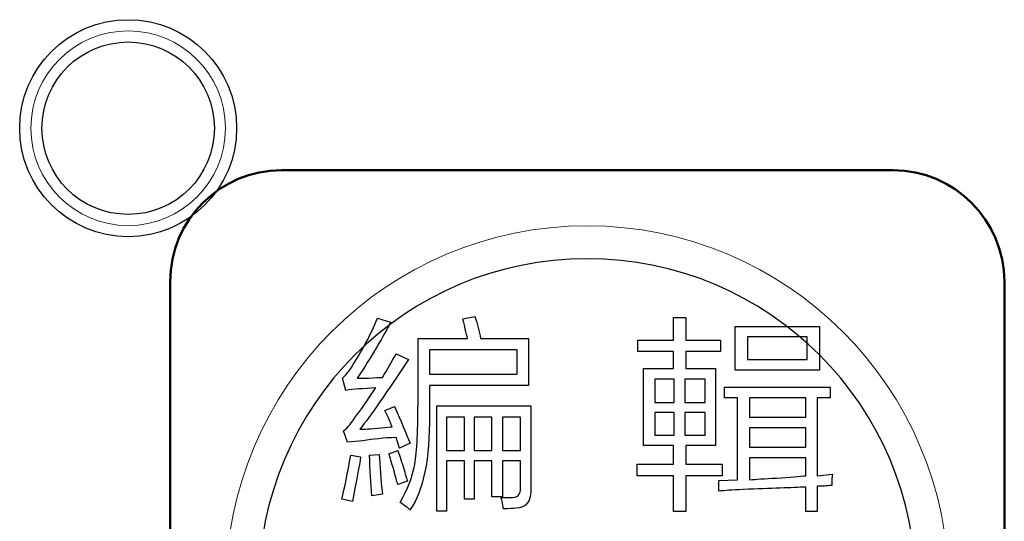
# Model space of a CAD drawing. Header units: millimetres. Extents: x 6964 to 8548, y -230 to 508.
# Tile 57 of 137: x 7291 to 7309, y 23 to 32. Entities that reach past the tile are written whole.
import ezdxf

# ---------------------------------------------------------------- set-up
doc = ezdxf.new("R2010")
doc.units = ezdxf.units.MM
doc.header["$LTSCALE"] = 3
doc.layers.add('layer 1', color=7, linetype='Continuous')

msp = doc.modelspace()

# ---------------------------------------------------------------- linework, layer by layer
at = {"layer": 'layer 1'}
for points in [[(7294.704, 29.869), (7294.704, 30.946), (7293.83, 31.819), (7292.754, 31.819), (7292.754, 31.819), (7291.677, 31.819), (7290.804, 30.946), (7290.804, 29.869), (7290.804, 29.869), (7290.804, 28.792), (7291.677, 27.919), (7292.754, 27.919), (7292.754, 27.919), (7293.83, 27.919), (7294.704, 28.792), (7294.704, 29.869)], [(7294.304, 29.869), (7294.304, 30.725), (7293.61, 31.419), (7292.754, 31.419), (7292.754, 31.419), (7291.898, 31.419), (7291.204, 30.725), (7291.204, 29.869), (7291.204, 29.869), (7291.204, 29.013), (7291.898, 28.319), (7292.754, 28.319), (7292.754, 28.319), (7293.61, 28.319), (7294.304, 29.013), (7294.304, 29.869)]]:
    msp.add_open_spline(points, degree=3, knots=[0, 0, 0, 0, 0.2, 0.2, 0.2, 0.2, 0.4, 0.4, 0.4, 0.4, 0.6, 0.6, 0.6, 0.6, 1, 1, 1, 1], dxfattribs=at)
at = {"layer": 'layer 1', "lineweight": 9}
for points, knots in [([(7294.504, 29.869), (7294.504, 30.836), (7293.72, 31.619), (7292.754, 31.619), (7292.754, 31.619), (7291.787, 31.619), (7291.004, 30.836), (7291.004, 29.869), (7291.004, 29.869), (7291.004, 28.903), (7291.787, 28.119), (7292.754, 28.119), (7292.754, 28.119), (7293.72, 28.119), (7294.504, 28.903), (7294.504, 29.869)], [0, 0, 0, 0, 0.2, 0.2, 0.2, 0.2, 0.4, 0.4, 0.4, 0.4, 0.6, 0.6, 0.6, 0.6, 1, 1, 1, 1]), ([(7307.509, 21.614), (7307.509, 25.204), (7304.598, 28.114), (7301.009, 28.114), (7301.009, 28.114), (7297.419, 28.114), (7294.509, 25.204), (7294.509, 21.614), (7294.509, 21.614), (7294.509, 18.024), (7297.419, 15.114), (7301.009, 15.114)], [0, 0, 0, 0, 0.2, 0.2, 0.2, 0.2, 0.4, 0.4, 0.4, 0.4, 0.6, 0.6, 0.6, 0.6])]:
    msp.add_open_spline(points, degree=3, knots=knots, dxfattribs=at)
at = {"layer": 'layer 1', "lineweight": 50}
for points in [[(7293.509, 27.114), (7293.509, 28.214), (7294.408, 29.114), (7295.509, 29.114)], [(7295.509, 29.114), (7295.509, 29.114), (7306.509, 29.114), (7306.509, 29.114)], [(7306.509, 29.114), (7307.609, 29.114), (7308.509, 28.214), (7308.509, 27.114)], [(7293.509, 16.114), (7293.509, 16.114), (7293.509, 27.114), (7293.509, 27.114)], [(7308.509, 27.114), (7308.509, 27.114), (7308.509, 16.114), (7308.509, 16.114)]]:
    msp.add_open_spline(points, degree=3, dxfattribs=at)
at = {"layer": 'layer 1', "lineweight": 25}
msp.add_open_spline([(7306.918, 21.614), (7306.918, 24.878), (7304.272, 27.523), (7301.009, 27.523), (7301.009, 27.523), (7297.745, 27.523), (7295.1, 24.878), (7295.1, 21.614)], degree=3, knots=[0, 0, 0, 0, 0.2, 0.2, 0.2, 0.2, 0.4, 0.4, 0.4, 0.4], dxfattribs=at)
at = {"layer": 'layer 1', "lineweight": 9}
for points in [[(7296.801, 25.623), (7296.966, 25.876), (7297.112, 26.153), (7297.239, 26.454)], [(7297.472, 26.381), (7297.336, 26.119), (7297.156, 25.812), (7296.932, 25.463)], [(7297.239, 26.454), (7297.239, 26.454), (7297.472, 26.381), (7297.472, 26.381)], [(7298.769, 26.441), (7298.769, 26.441), (7298.989, 26.484), (7298.989, 26.484)], [(7298.813, 26.265), (7298.794, 26.353), (7298.779, 26.411), (7298.769, 26.441)], [(7298.989, 26.484), (7299.037, 26.348), (7299.071, 26.217), (7299.091, 26.09)], [(7302.56, 26.06), (7302.56, 26.06), (7302.56, 26.469), (7302.56, 26.469)], [(7302.56, 26.469), (7302.56, 26.469), (7302.779, 26.469), (7302.779, 26.469)], [(7302.779, 26.469), (7302.779, 26.469), (7302.779, 26.06), (7302.779, 26.06)], [(7298.857, 26.09), (7298.847, 26.129), (7298.833, 26.187), (7298.813, 26.265)], [(7303.669, 25.52), (7303.669, 25.52), (7303.669, 26.307), (7303.669, 26.307)], [(7303.669, 26.307), (7303.669, 26.307), (7305.184, 26.307), (7305.184, 26.307)], [(7305.184, 26.307), (7305.184, 26.307), (7305.184, 25.52), (7305.184, 25.52)], [(7297.966, 25.024), (7297.966, 25.024), (7297.966, 26.09), (7297.966, 26.09)], [(7297.966, 26.09), (7297.966, 26.09), (7298.857, 26.09), (7298.857, 26.09)], [(7299.091, 26.09), (7299.091, 26.09), (7299.952, 26.09), (7299.952, 26.09)], [(7299.952, 26.09), (7299.952, 26.09), (7299.952, 25.243), (7299.952, 25.243)], [(7301.918, 25.856), (7301.918, 25.856), (7301.918, 26.06), (7301.918, 26.06)], [(7301.918, 26.06), (7301.918, 26.06), (7302.56, 26.06), (7302.56, 26.06)], [(7302.779, 26.06), (7302.779, 26.06), (7303.407, 26.06), (7303.407, 26.06)], [(7303.407, 26.06), (7303.407, 26.06), (7303.407, 25.856), (7303.407, 25.856)], [(7303.888, 26.118), (7303.888, 26.118), (7303.888, 25.709), (7303.888, 25.709)], [(7304.965, 26.118), (7304.965, 26.118), (7303.888, 26.118), (7303.888, 26.118)], [(7304.965, 25.709), (7304.965, 25.709), (7304.965, 26.118), (7304.965, 26.118)], [(7298.17, 25.886), (7298.17, 25.886), (7298.17, 25.448), (7298.17, 25.448)], [(7299.748, 25.886), (7299.748, 25.886), (7298.17, 25.886), (7298.17, 25.886)], [(7299.748, 25.448), (7299.748, 25.448), (7299.748, 25.886), (7299.748, 25.886)], [(7302.56, 25.856), (7302.56, 25.856), (7301.918, 25.856), (7301.918, 25.856)], [(7302.56, 25.549), (7302.56, 25.549), (7302.56, 25.856), (7302.56, 25.856)], [(7303.407, 25.856), (7303.407, 25.856), (7302.779, 25.856), (7302.779, 25.856)], [(7302.779, 25.856), (7302.779, 25.856), (7302.779, 25.549), (7302.779, 25.549)], [(7297.793, 25.71), (7297.404, 25.117), (7297.112, 24.699), (7296.917, 24.456)], [(7297.326, 25.39), (7297.413, 25.535), (7297.496, 25.676), (7297.574, 25.812)], [(7297.574, 25.812), (7297.574, 25.812), (7297.793, 25.71), (7297.793, 25.71)], [(7303.888, 25.709), (7303.888, 25.709), (7304.965, 25.709), (7304.965, 25.709)], [(7296.611, 25.375), (7296.64, 25.404), (7296.694, 25.468), (7296.772, 25.565)], [(7296.772, 25.565), (7296.782, 25.594), (7296.791, 25.613), (7296.801, 25.623)], [(7302.018, 24.164), (7302.018, 24.164), (7302.018, 25.549), (7302.018, 25.549)], [(7302.018, 25.549), (7302.018, 25.549), (7302.56, 25.549), (7302.56, 25.549)], [(7302.779, 25.549), (7302.779, 25.549), (7303.317, 25.549), (7303.317, 25.549)], [(7303.317, 25.549), (7303.317, 25.549), (7303.317, 24.164), (7303.317, 24.164)], [(7305.184, 25.52), (7305.184, 25.52), (7303.669, 25.52), (7303.669, 25.52)], [(7296.67, 25.156), (7296.67, 25.156), (7296.611, 25.375), (7296.611, 25.375)], [(7296.932, 25.463), (7296.903, 25.423), (7296.884, 25.394), (7296.874, 25.375)], [(7296.874, 25.375), (7296.912, 25.375), (7296.981, 25.375), (7297.078, 25.375)], [(7297.078, 25.375), (7297.195, 25.385), (7297.277, 25.39), (7297.326, 25.39)], [(7298.17, 25.448), (7298.17, 25.448), (7299.748, 25.448), (7299.748, 25.448)], [(7302.222, 25.359), (7302.222, 25.359), (7302.222, 24.937), (7302.222, 24.937)], [(7302.575, 25.359), (7302.575, 25.359), (7302.222, 25.359), (7302.222, 25.359)], [(7302.575, 24.937), (7302.575, 24.937), (7302.575, 25.359), (7302.575, 25.359)], [(7303.128, 25.359), (7303.128, 25.359), (7302.764, 25.359), (7302.764, 25.359)], [(7302.764, 25.359), (7302.764, 25.359), (7302.764, 24.937), (7302.764, 24.937)], [(7303.128, 24.937), (7303.128, 24.937), (7303.128, 25.359), (7303.128, 25.359)], [(7297.209, 25.2), (7296.976, 25.19), (7296.796, 25.176), (7296.67, 25.156)], [(7297.136, 25.098), (7297.166, 25.146), (7297.19, 25.181), (7297.209, 25.2)], [(7299.952, 25.243), (7299.952, 25.243), (7298.17, 25.243), (7298.17, 25.243)], [(7298.17, 25.243), (7298.17, 25.243), (7298.17, 24.762), (7298.17, 24.762)], [(7303.477, 25.023), (7303.477, 25.023), (7303.477, 25.212), (7303.477, 25.212)], [(7303.477, 25.212), (7303.477, 25.212), (7305.377, 25.212), (7305.377, 25.212)], [(7305.377, 25.212), (7305.377, 25.212), (7305.377, 25.023), (7305.377, 25.023)], [(7296.844, 24.689), (7296.912, 24.767), (7297.01, 24.903), (7297.136, 25.098)], [(7297.908, 23.828), (7297.947, 24.052), (7297.966, 24.451), (7297.966, 25.024)], [(7303.71, 25.023), (7303.71, 25.023), (7303.477, 25.023), (7303.477, 25.023)], [(7303.71, 23.549), (7303.71, 23.549), (7303.71, 25.023), (7303.71, 25.023)], [(7303.929, 25.023), (7303.929, 25.023), (7303.929, 24.674), (7303.929, 24.674)], [(7304.939, 25.023), (7304.939, 25.023), (7303.929, 25.023), (7303.929, 25.023)], [(7304.939, 24.674), (7304.939, 24.674), (7304.939, 25.023), (7304.939, 25.023)], [(7305.377, 25.023), (7305.377, 25.023), (7305.143, 25.023), (7305.143, 25.023)], [(7305.143, 25.023), (7305.143, 25.023), (7305.143, 23.622), (7305.143, 23.622)], [(7297.37, 24.792), (7297.37, 24.792), (7297.545, 24.864), (7297.545, 24.864)], [(7297.501, 24.5), (7297.462, 24.607), (7297.418, 24.704), (7297.37, 24.792)], [(7297.545, 24.864), (7297.662, 24.602), (7297.754, 24.383), (7297.822, 24.208)], [(7298.302, 22.983), (7298.302, 22.983), (7298.302, 24.88), (7298.302, 24.88)], [(7298.302, 24.88), (7298.302, 24.88), (7299.997, 24.88), (7299.997, 24.88)], [(7299.997, 24.88), (7299.997, 24.88), (7299.997, 23.406), (7299.997, 23.406)], [(7302.222, 24.937), (7302.222, 24.937), (7302.575, 24.937), (7302.575, 24.937)], [(7302.764, 24.937), (7302.764, 24.937), (7303.128, 24.937), (7303.128, 24.937)], [(7296.626, 24.427), (7296.704, 24.485), (7296.777, 24.572), (7296.844, 24.689)], [(7298.17, 24.718), (7298.18, 23.921), (7298.063, 23.352), (7297.821, 23.011)], [(7298.17, 24.762), (7298.17, 24.752), (7298.17, 24.737), (7298.17, 24.718)], [(7298.477, 24.676), (7298.477, 24.676), (7298.477, 24.077), (7298.477, 24.077)], [(7298.799, 24.676), (7298.799, 24.676), (7298.477, 24.676), (7298.477, 24.676)], [(7298.799, 24.077), (7298.799, 24.077), (7298.799, 24.676), (7298.799, 24.676)], [(7298.974, 24.676), (7298.974, 24.676), (7298.974, 24.077), (7298.974, 24.077)], [(7299.296, 24.676), (7299.296, 24.676), (7298.974, 24.676), (7298.974, 24.676)], [(7299.296, 24.077), (7299.296, 24.077), (7299.296, 24.676), (7299.296, 24.676)], [(7299.808, 24.676), (7299.808, 24.676), (7299.485, 24.676), (7299.485, 24.676)], [(7299.485, 24.676), (7299.485, 24.676), (7299.485, 24.077), (7299.485, 24.077)], [(7299.808, 24.077), (7299.808, 24.077), (7299.808, 24.676), (7299.808, 24.676)], [(7302.222, 24.761), (7302.222, 24.761), (7302.222, 24.353), (7302.222, 24.353)], [(7302.575, 24.761), (7302.575, 24.761), (7302.222, 24.761), (7302.222, 24.761)], [(7302.575, 24.353), (7302.575, 24.353), (7302.575, 24.761), (7302.575, 24.761)], [(7302.764, 24.761), (7302.764, 24.761), (7302.764, 24.353), (7302.764, 24.353)], [(7303.128, 24.761), (7303.128, 24.761), (7302.764, 24.761), (7302.764, 24.761)], [(7303.128, 24.353), (7303.128, 24.353), (7303.128, 24.761), (7303.128, 24.761)], [(7303.929, 24.674), (7303.929, 24.674), (7304.939, 24.674), (7304.939, 24.674)], [(7296.917, 24.456), (7296.976, 24.456), (7297.107, 24.465), (7297.311, 24.485)], [(7297.311, 24.485), (7297.399, 24.495), (7297.462, 24.5), (7297.501, 24.5)], [(7303.929, 24.485), (7303.929, 24.485), (7303.929, 24.133), (7303.929, 24.133)], [(7304.939, 24.485), (7304.939, 24.485), (7303.929, 24.485), (7303.929, 24.485)], [(7304.939, 24.133), (7304.939, 24.133), (7304.939, 24.485), (7304.939, 24.485)], [(7296.699, 24.223), (7296.699, 24.223), (7296.626, 24.427), (7296.626, 24.427)], [(7297.574, 24.31), (7297.351, 24.3), (7297.151, 24.28), (7296.976, 24.251)], [(7297.633, 24.12), (7297.633, 24.12), (7297.574, 24.31), (7297.574, 24.31)], [(7302.222, 24.353), (7302.222, 24.353), (7302.575, 24.353), (7302.575, 24.353)], [(7302.764, 24.353), (7302.764, 24.353), (7303.128, 24.353), (7303.128, 24.353)], [(7296.976, 24.251), (7296.976, 24.251), (7296.699, 24.223), (7296.699, 24.223)], [(7297.822, 24.208), (7297.822, 24.208), (7297.633, 24.12), (7297.633, 24.12)], [(7302.56, 24.164), (7302.56, 24.164), (7302.018, 24.164), (7302.018, 24.164)], [(7302.56, 23.827), (7302.56, 23.827), (7302.56, 24.164), (7302.56, 24.164)], [(7303.317, 24.164), (7303.317, 24.164), (7302.779, 24.164), (7302.779, 24.164)], [(7302.779, 24.164), (7302.779, 24.164), (7302.779, 23.827), (7302.779, 23.827)], [(7303.929, 24.133), (7303.929, 24.133), (7304.939, 24.133), (7304.939, 24.133)], [(7296.597, 23.201), (7296.645, 23.405), (7296.699, 23.668), (7296.757, 23.989)], [(7296.757, 23.989), (7296.757, 23.989), (7296.932, 23.96), (7296.932, 23.96)], [(7296.932, 23.96), (7296.912, 23.804), (7296.864, 23.537), (7296.786, 23.157)], [(7297.093, 23.989), (7297.093, 23.989), (7297.268, 24.003), (7297.268, 24.003)], [(7297.136, 23.259), (7297.117, 23.483), (7297.102, 23.726), (7297.093, 23.989)], [(7297.268, 24.003), (7297.277, 23.799), (7297.297, 23.561), (7297.326, 23.288)], [(7297.443, 24.018), (7297.443, 24.018), (7297.603, 24.076), (7297.603, 24.076)], [(7297.531, 23.726), (7297.491, 23.853), (7297.462, 23.95), (7297.443, 24.018)], [(7297.603, 24.076), (7297.623, 24.018), (7297.657, 23.916), (7297.705, 23.77)], [(7298.477, 24.077), (7298.477, 24.077), (7298.799, 24.077), (7298.799, 24.077)], [(7298.974, 24.077), (7298.974, 24.077), (7299.296, 24.077), (7299.296, 24.077)], [(7299.485, 24.077), (7299.485, 24.077), (7299.808, 24.077), (7299.808, 24.077)], [(7304.939, 23.944), (7304.939, 23.944), (7303.929, 23.944), (7303.929, 23.944)], [(7303.929, 23.944), (7303.929, 23.944), (7303.929, 23.55), (7303.929, 23.55)], [(7304.939, 23.622), (7304.939, 23.622), (7304.939, 23.944), (7304.939, 23.944)], [(7297.603, 23.464), (7297.584, 23.522), (7297.56, 23.609), (7297.531, 23.726)], [(7297.645, 23.142), (7297.781, 23.376), (7297.869, 23.604), (7297.908, 23.828)], [(7297.705, 23.77), (7297.735, 23.653), (7297.759, 23.571), (7297.778, 23.522)], [(7298.799, 23.888), (7298.799, 23.888), (7298.477, 23.888), (7298.477, 23.888)], [(7298.477, 23.888), (7298.477, 23.888), (7298.477, 22.983), (7298.477, 22.983)], [(7298.799, 23.202), (7298.799, 23.202), (7298.799, 23.888), (7298.799, 23.888)], [(7299.296, 23.888), (7299.296, 23.888), (7298.974, 23.888), (7298.974, 23.888)], [(7298.974, 23.888), (7298.974, 23.888), (7298.974, 23.202), (7298.974, 23.202)], [(7299.296, 23.245), (7299.296, 23.245), (7299.296, 23.888), (7299.296, 23.888)], [(7299.808, 23.888), (7299.808, 23.888), (7299.485, 23.888), (7299.485, 23.888)], [(7299.485, 23.888), (7299.485, 23.888), (7299.485, 23.245), (7299.485, 23.245)], [(7299.808, 23.406), (7299.808, 23.406), (7299.808, 23.888), (7299.808, 23.888)], [(7301.904, 23.622), (7301.904, 23.622), (7301.904, 23.827), (7301.904, 23.827)], [(7301.904, 23.827), (7301.904, 23.827), (7302.56, 23.827), (7302.56, 23.827)], [(7302.779, 23.827), (7302.779, 23.827), (7303.435, 23.827), (7303.435, 23.827)], [(7303.435, 23.827), (7303.435, 23.827), (7303.435, 23.622), (7303.435, 23.622)], [(7302.56, 23.622), (7302.56, 23.622), (7301.904, 23.622), (7301.904, 23.622)], [(7302.56, 22.981), (7302.56, 22.981), (7302.56, 23.622), (7302.56, 23.622)], [(7303.435, 23.622), (7303.435, 23.622), (7302.779, 23.622), (7302.779, 23.622)], [(7302.779, 23.622), (7302.779, 23.622), (7302.779, 22.981), (7302.779, 22.981)], [(7303.375, 23.535), (7303.375, 23.535), (7303.71, 23.549), (7303.71, 23.549)], [(7303.929, 23.55), (7304.037, 23.559), (7304.198, 23.569), (7304.413, 23.579)], [(7304.413, 23.579), (7304.656, 23.598), (7304.832, 23.612), (7304.939, 23.622)], [(7305.143, 23.622), (7305.143, 23.622), (7305.42, 23.652), (7305.42, 23.652)], [(7305.42, 23.652), (7305.411, 23.612), (7305.406, 23.545), (7305.406, 23.447)], [(7297.778, 23.522), (7297.778, 23.522), (7297.603, 23.464), (7297.603, 23.464)], [(7299.618, 23.231), (7299.754, 23.221), (7299.817, 23.279), (7299.808, 23.406)], [(7299.997, 23.406), (7300.007, 23.163), (7299.915, 23.041), (7299.72, 23.041)], [(7303.375, 23.345), (7303.375, 23.345), (7303.375, 23.535), (7303.375, 23.535)], [(7303.813, 23.374), (7303.618, 23.365), (7303.472, 23.355), (7303.375, 23.345)], [(7304.939, 23.418), (7304.695, 23.408), (7304.32, 23.393), (7303.813, 23.374)], [(7304.939, 22.98), (7304.939, 22.98), (7304.939, 23.418), (7304.939, 23.418)], [(7305.406, 23.447), (7305.318, 23.438), (7305.231, 23.433), (7305.143, 23.433)], [(7305.143, 23.433), (7305.143, 23.433), (7305.143, 22.98), (7305.143, 22.98)], [(7296.786, 23.157), (7296.786, 23.157), (7296.597, 23.201), (7296.597, 23.201)], [(7297.326, 23.288), (7297.326, 23.288), (7297.136, 23.259), (7297.136, 23.259)], [(7298.974, 23.202), (7298.974, 23.202), (7298.799, 23.202), (7298.799, 23.202)], [(7299.485, 23.245), (7299.485, 23.245), (7299.296, 23.245), (7299.296, 23.245)], [(7299.487, 23.129), (7299.477, 23.177), (7299.467, 23.212), (7299.457, 23.231)], [(7299.457, 23.231), (7299.516, 23.231), (7299.569, 23.231), (7299.618, 23.231)], [(7297.821, 23.011), (7297.791, 23.04), (7297.733, 23.084), (7297.645, 23.142)], [(7299.501, 23.027), (7299.501, 23.046), (7299.496, 23.08), (7299.487, 23.129)], [(7299.72, 23.041), (7299.681, 23.032), (7299.608, 23.027), (7299.501, 23.027)], [(7298.477, 22.983), (7298.477, 22.983), (7298.302, 22.983), (7298.302, 22.983)], [(7302.779, 22.981), (7302.779, 22.981), (7302.56, 22.981), (7302.56, 22.981)], [(7305.143, 22.98), (7305.143, 22.98), (7304.939, 22.98), (7304.939, 22.98)]]:
    msp.add_open_spline(points, degree=3, dxfattribs=at)
at = {"layer": 'layer 1'}
for points in [[(7296.801, 25.623), (7296.966, 25.876), (7297.112, 26.153), (7297.239, 26.454)], [(7297.472, 26.381), (7297.336, 26.119), (7297.156, 25.812), (7296.932, 25.463)], [(7297.239, 26.454), (7297.239, 26.454), (7297.472, 26.381), (7297.472, 26.381)], [(7298.769, 26.441), (7298.769, 26.441), (7298.989, 26.484), (7298.989, 26.484)], [(7298.813, 26.265), (7298.794, 26.353), (7298.779, 26.411), (7298.769, 26.441)], [(7298.989, 26.484), (7299.037, 26.348), (7299.071, 26.217), (7299.091, 26.09)], [(7302.56, 26.06), (7302.56, 26.06), (7302.56, 26.469), (7302.56, 26.469)], [(7302.56, 26.469), (7302.56, 26.469), (7302.779, 26.469), (7302.779, 26.469)], [(7302.779, 26.469), (7302.779, 26.469), (7302.779, 26.06), (7302.779, 26.06)], [(7298.857, 26.09), (7298.847, 26.129), (7298.833, 26.187), (7298.813, 26.265)], [(7303.669, 25.52), (7303.669, 25.52), (7303.669, 26.307), (7303.669, 26.307)], [(7303.669, 26.307), (7303.669, 26.307), (7305.184, 26.307), (7305.184, 26.307)], [(7305.184, 26.307), (7305.184, 26.307), (7305.184, 25.52), (7305.184, 25.52)], [(7297.966, 25.024), (7297.966, 25.024), (7297.966, 26.09), (7297.966, 26.09)], [(7297.966, 26.09), (7297.966, 26.09), (7298.857, 26.09), (7298.857, 26.09)], [(7299.091, 26.09), (7299.091, 26.09), (7299.952, 26.09), (7299.952, 26.09)], [(7299.952, 26.09), (7299.952, 26.09), (7299.952, 25.243), (7299.952, 25.243)], [(7301.918, 25.856), (7301.918, 25.856), (7301.918, 26.06), (7301.918, 26.06)], [(7301.918, 26.06), (7301.918, 26.06), (7302.56, 26.06), (7302.56, 26.06)], [(7302.779, 26.06), (7302.779, 26.06), (7303.407, 26.06), (7303.407, 26.06)], [(7303.407, 26.06), (7303.407, 26.06), (7303.407, 25.856), (7303.407, 25.856)], [(7303.888, 26.118), (7303.888, 26.118), (7303.888, 25.709), (7303.888, 25.709)], [(7304.965, 26.118), (7304.965, 26.118), (7303.888, 26.118), (7303.888, 26.118)], [(7304.965, 25.709), (7304.965, 25.709), (7304.965, 26.118), (7304.965, 26.118)], [(7298.17, 25.886), (7298.17, 25.886), (7298.17, 25.448), (7298.17, 25.448)], [(7299.748, 25.886), (7299.748, 25.886), (7298.17, 25.886), (7298.17, 25.886)], [(7299.748, 25.448), (7299.748, 25.448), (7299.748, 25.886), (7299.748, 25.886)], [(7302.56, 25.856), (7302.56, 25.856), (7301.918, 25.856), (7301.918, 25.856)], [(7302.56, 25.549), (7302.56, 25.549), (7302.56, 25.856), (7302.56, 25.856)], [(7303.407, 25.856), (7303.407, 25.856), (7302.779, 25.856), (7302.779, 25.856)], [(7302.779, 25.856), (7302.779, 25.856), (7302.779, 25.549), (7302.779, 25.549)], [(7297.793, 25.71), (7297.404, 25.117), (7297.112, 24.699), (7296.917, 24.456)], [(7297.326, 25.39), (7297.413, 25.535), (7297.496, 25.676), (7297.574, 25.812)], [(7297.574, 25.812), (7297.574, 25.812), (7297.793, 25.71), (7297.793, 25.71)], [(7303.888, 25.709), (7303.888, 25.709), (7304.965, 25.709), (7304.965, 25.709)], [(7296.611, 25.375), (7296.64, 25.404), (7296.694, 25.468), (7296.772, 25.565)], [(7296.772, 25.565), (7296.782, 25.594), (7296.791, 25.613), (7296.801, 25.623)], [(7302.018, 24.164), (7302.018, 24.164), (7302.018, 25.549), (7302.018, 25.549)], [(7302.018, 25.549), (7302.018, 25.549), (7302.56, 25.549), (7302.56, 25.549)], [(7302.779, 25.549), (7302.779, 25.549), (7303.317, 25.549), (7303.317, 25.549)], [(7303.317, 25.549), (7303.317, 25.549), (7303.317, 24.164), (7303.317, 24.164)], [(7305.184, 25.52), (7305.184, 25.52), (7303.669, 25.52), (7303.669, 25.52)], [(7296.67, 25.156), (7296.67, 25.156), (7296.611, 25.375), (7296.611, 25.375)], [(7296.932, 25.463), (7296.903, 25.423), (7296.884, 25.394), (7296.874, 25.375)], [(7296.874, 25.375), (7296.912, 25.375), (7296.981, 25.375), (7297.078, 25.375)], [(7297.078, 25.375), (7297.195, 25.385), (7297.277, 25.39), (7297.326, 25.39)], [(7298.17, 25.448), (7298.17, 25.448), (7299.748, 25.448), (7299.748, 25.448)], [(7302.222, 25.359), (7302.222, 25.359), (7302.222, 24.937), (7302.222, 24.937)], [(7302.575, 25.359), (7302.575, 25.359), (7302.222, 25.359), (7302.222, 25.359)], [(7302.575, 24.937), (7302.575, 24.937), (7302.575, 25.359), (7302.575, 25.359)], [(7303.128, 25.359), (7303.128, 25.359), (7302.764, 25.359), (7302.764, 25.359)], [(7302.764, 25.359), (7302.764, 25.359), (7302.764, 24.937), (7302.764, 24.937)], [(7303.128, 24.937), (7303.128, 24.937), (7303.128, 25.359), (7303.128, 25.359)], [(7297.209, 25.2), (7296.976, 25.19), (7296.796, 25.176), (7296.67, 25.156)], [(7297.136, 25.098), (7297.166, 25.146), (7297.19, 25.181), (7297.209, 25.2)], [(7299.952, 25.243), (7299.952, 25.243), (7298.17, 25.243), (7298.17, 25.243)], [(7298.17, 25.243), (7298.17, 25.243), (7298.17, 24.762), (7298.17, 24.762)], [(7303.477, 25.023), (7303.477, 25.023), (7303.477, 25.212), (7303.477, 25.212)], [(7303.477, 25.212), (7303.477, 25.212), (7305.377, 25.212), (7305.377, 25.212)], [(7305.377, 25.212), (7305.377, 25.212), (7305.377, 25.023), (7305.377, 25.023)], [(7296.844, 24.689), (7296.912, 24.767), (7297.01, 24.903), (7297.136, 25.098)], [(7297.908, 23.828), (7297.947, 24.052), (7297.966, 24.451), (7297.966, 25.024)], [(7303.71, 25.023), (7303.71, 25.023), (7303.477, 25.023), (7303.477, 25.023)], [(7303.71, 23.549), (7303.71, 23.549), (7303.71, 25.023), (7303.71, 25.023)], [(7303.929, 25.023), (7303.929, 25.023), (7303.929, 24.674), (7303.929, 24.674)], [(7304.939, 25.023), (7304.939, 25.023), (7303.929, 25.023), (7303.929, 25.023)], [(7304.939, 24.674), (7304.939, 24.674), (7304.939, 25.023), (7304.939, 25.023)], [(7305.377, 25.023), (7305.377, 25.023), (7305.143, 25.023), (7305.143, 25.023)], [(7305.143, 25.023), (7305.143, 25.023), (7305.143, 23.622), (7305.143, 23.622)], [(7297.37, 24.792), (7297.37, 24.792), (7297.545, 24.864), (7297.545, 24.864)], [(7297.501, 24.5), (7297.462, 24.607), (7297.418, 24.704), (7297.37, 24.792)], [(7297.545, 24.864), (7297.662, 24.602), (7297.754, 24.383), (7297.822, 24.208)], [(7298.302, 22.983), (7298.302, 22.983), (7298.302, 24.88), (7298.302, 24.88)], [(7298.302, 24.88), (7298.302, 24.88), (7299.997, 24.88), (7299.997, 24.88)], [(7299.997, 24.88), (7299.997, 24.88), (7299.997, 23.406), (7299.997, 23.406)], [(7302.222, 24.937), (7302.222, 24.937), (7302.575, 24.937), (7302.575, 24.937)], [(7302.764, 24.937), (7302.764, 24.937), (7303.128, 24.937), (7303.128, 24.937)], [(7296.626, 24.427), (7296.704, 24.485), (7296.777, 24.572), (7296.844, 24.689)], [(7298.17, 24.718), (7298.18, 23.921), (7298.063, 23.352), (7297.821, 23.011)], [(7298.17, 24.762), (7298.17, 24.752), (7298.17, 24.737), (7298.17, 24.718)], [(7298.477, 24.676), (7298.477, 24.676), (7298.477, 24.077), (7298.477, 24.077)], [(7298.799, 24.676), (7298.799, 24.676), (7298.477, 24.676), (7298.477, 24.676)], [(7298.799, 24.077), (7298.799, 24.077), (7298.799, 24.676), (7298.799, 24.676)], [(7298.974, 24.676), (7298.974, 24.676), (7298.974, 24.077), (7298.974, 24.077)], [(7299.296, 24.676), (7299.296, 24.676), (7298.974, 24.676), (7298.974, 24.676)], [(7299.296, 24.077), (7299.296, 24.077), (7299.296, 24.676), (7299.296, 24.676)], [(7299.808, 24.676), (7299.808, 24.676), (7299.485, 24.676), (7299.485, 24.676)], [(7299.485, 24.676), (7299.485, 24.676), (7299.485, 24.077), (7299.485, 24.077)], [(7299.808, 24.077), (7299.808, 24.077), (7299.808, 24.676), (7299.808, 24.676)], [(7302.222, 24.761), (7302.222, 24.761), (7302.222, 24.353), (7302.222, 24.353)], [(7302.575, 24.761), (7302.575, 24.761), (7302.222, 24.761), (7302.222, 24.761)], [(7302.575, 24.353), (7302.575, 24.353), (7302.575, 24.761), (7302.575, 24.761)], [(7302.764, 24.761), (7302.764, 24.761), (7302.764, 24.353), (7302.764, 24.353)], [(7303.128, 24.761), (7303.128, 24.761), (7302.764, 24.761), (7302.764, 24.761)], [(7303.128, 24.353), (7303.128, 24.353), (7303.128, 24.761), (7303.128, 24.761)], [(7303.929, 24.674), (7303.929, 24.674), (7304.939, 24.674), (7304.939, 24.674)], [(7296.917, 24.456), (7296.976, 24.456), (7297.107, 24.465), (7297.311, 24.485)], [(7297.311, 24.485), (7297.399, 24.495), (7297.462, 24.5), (7297.501, 24.5)], [(7303.929, 24.485), (7303.929, 24.485), (7303.929, 24.133), (7303.929, 24.133)], [(7304.939, 24.485), (7304.939, 24.485), (7303.929, 24.485), (7303.929, 24.485)], [(7304.939, 24.133), (7304.939, 24.133), (7304.939, 24.485), (7304.939, 24.485)], [(7296.699, 24.223), (7296.699, 24.223), (7296.626, 24.427), (7296.626, 24.427)], [(7297.574, 24.31), (7297.351, 24.3), (7297.151, 24.28), (7296.976, 24.251)], [(7297.633, 24.12), (7297.633, 24.12), (7297.574, 24.31), (7297.574, 24.31)], [(7302.222, 24.353), (7302.222, 24.353), (7302.575, 24.353), (7302.575, 24.353)], [(7302.764, 24.353), (7302.764, 24.353), (7303.128, 24.353), (7303.128, 24.353)], [(7296.976, 24.251), (7296.976, 24.251), (7296.699, 24.223), (7296.699, 24.223)], [(7297.822, 24.208), (7297.822, 24.208), (7297.633, 24.12), (7297.633, 24.12)], [(7302.56, 24.164), (7302.56, 24.164), (7302.018, 24.164), (7302.018, 24.164)], [(7302.56, 23.827), (7302.56, 23.827), (7302.56, 24.164), (7302.56, 24.164)], [(7303.317, 24.164), (7303.317, 24.164), (7302.779, 24.164), (7302.779, 24.164)], [(7302.779, 24.164), (7302.779, 24.164), (7302.779, 23.827), (7302.779, 23.827)], [(7303.929, 24.133), (7303.929, 24.133), (7304.939, 24.133), (7304.939, 24.133)], [(7296.597, 23.201), (7296.645, 23.405), (7296.699, 23.668), (7296.757, 23.989)], [(7296.757, 23.989), (7296.757, 23.989), (7296.932, 23.96), (7296.932, 23.96)], [(7296.932, 23.96), (7296.912, 23.804), (7296.864, 23.537), (7296.786, 23.157)], [(7297.093, 23.989), (7297.093, 23.989), (7297.268, 24.003), (7297.268, 24.003)], [(7297.136, 23.259), (7297.117, 23.483), (7297.102, 23.726), (7297.093, 23.989)], [(7297.268, 24.003), (7297.277, 23.799), (7297.297, 23.561), (7297.326, 23.288)], [(7297.443, 24.018), (7297.443, 24.018), (7297.603, 24.076), (7297.603, 24.076)], [(7297.531, 23.726), (7297.491, 23.853), (7297.462, 23.95), (7297.443, 24.018)], [(7297.603, 24.076), (7297.623, 24.018), (7297.657, 23.916), (7297.705, 23.77)], [(7298.477, 24.077), (7298.477, 24.077), (7298.799, 24.077), (7298.799, 24.077)], [(7298.974, 24.077), (7298.974, 24.077), (7299.296, 24.077), (7299.296, 24.077)], [(7299.485, 24.077), (7299.485, 24.077), (7299.808, 24.077), (7299.808, 24.077)], [(7304.939, 23.944), (7304.939, 23.944), (7303.929, 23.944), (7303.929, 23.944)], [(7303.929, 23.944), (7303.929, 23.944), (7303.929, 23.55), (7303.929, 23.55)], [(7304.939, 23.622), (7304.939, 23.622), (7304.939, 23.944), (7304.939, 23.944)], [(7297.603, 23.464), (7297.584, 23.522), (7297.56, 23.609), (7297.531, 23.726)], [(7297.645, 23.142), (7297.781, 23.376), (7297.869, 23.604), (7297.908, 23.828)], [(7297.705, 23.77), (7297.735, 23.653), (7297.759, 23.571), (7297.778, 23.522)], [(7298.799, 23.888), (7298.799, 23.888), (7298.477, 23.888), (7298.477, 23.888)], [(7298.477, 23.888), (7298.477, 23.888), (7298.477, 22.983), (7298.477, 22.983)], [(7298.799, 23.202), (7298.799, 23.202), (7298.799, 23.888), (7298.799, 23.888)], [(7299.296, 23.888), (7299.296, 23.888), (7298.974, 23.888), (7298.974, 23.888)], [(7298.974, 23.888), (7298.974, 23.888), (7298.974, 23.202), (7298.974, 23.202)], [(7299.296, 23.245), (7299.296, 23.245), (7299.296, 23.888), (7299.296, 23.888)], [(7299.808, 23.888), (7299.808, 23.888), (7299.485, 23.888), (7299.485, 23.888)], [(7299.485, 23.888), (7299.485, 23.888), (7299.485, 23.245), (7299.485, 23.245)], [(7299.808, 23.406), (7299.808, 23.406), (7299.808, 23.888), (7299.808, 23.888)], [(7301.904, 23.622), (7301.904, 23.622), (7301.904, 23.827), (7301.904, 23.827)], [(7301.904, 23.827), (7301.904, 23.827), (7302.56, 23.827), (7302.56, 23.827)], [(7302.779, 23.827), (7302.779, 23.827), (7303.435, 23.827), (7303.435, 23.827)], [(7303.435, 23.827), (7303.435, 23.827), (7303.435, 23.622), (7303.435, 23.622)], [(7302.56, 23.622), (7302.56, 23.622), (7301.904, 23.622), (7301.904, 23.622)], [(7302.56, 22.981), (7302.56, 22.981), (7302.56, 23.622), (7302.56, 23.622)], [(7303.435, 23.622), (7303.435, 23.622), (7302.779, 23.622), (7302.779, 23.622)], [(7302.779, 23.622), (7302.779, 23.622), (7302.779, 22.981), (7302.779, 22.981)], [(7303.375, 23.535), (7303.375, 23.535), (7303.71, 23.549), (7303.71, 23.549)], [(7303.929, 23.55), (7304.037, 23.559), (7304.198, 23.569), (7304.413, 23.579)], [(7304.413, 23.579), (7304.656, 23.598), (7304.832, 23.612), (7304.939, 23.622)], [(7305.143, 23.622), (7305.143, 23.622), (7305.42, 23.652), (7305.42, 23.652)], [(7305.42, 23.652), (7305.411, 23.612), (7305.406, 23.545), (7305.406, 23.447)], [(7297.778, 23.522), (7297.778, 23.522), (7297.603, 23.464), (7297.603, 23.464)], [(7299.618, 23.231), (7299.754, 23.221), (7299.817, 23.279), (7299.808, 23.406)], [(7299.997, 23.406), (7300.007, 23.163), (7299.915, 23.041), (7299.72, 23.041)], [(7303.375, 23.345), (7303.375, 23.345), (7303.375, 23.535), (7303.375, 23.535)], [(7303.813, 23.374), (7303.618, 23.365), (7303.472, 23.355), (7303.375, 23.345)], [(7304.939, 23.418), (7304.695, 23.408), (7304.32, 23.393), (7303.813, 23.374)], [(7304.939, 22.98), (7304.939, 22.98), (7304.939, 23.418), (7304.939, 23.418)], [(7305.406, 23.447), (7305.318, 23.438), (7305.231, 23.433), (7305.143, 23.433)], [(7305.143, 23.433), (7305.143, 23.433), (7305.143, 22.98), (7305.143, 22.98)], [(7296.786, 23.157), (7296.786, 23.157), (7296.597, 23.201), (7296.597, 23.201)], [(7297.326, 23.288), (7297.326, 23.288), (7297.136, 23.259), (7297.136, 23.259)], [(7298.974, 23.202), (7298.974, 23.202), (7298.799, 23.202), (7298.799, 23.202)], [(7299.485, 23.245), (7299.485, 23.245), (7299.296, 23.245), (7299.296, 23.245)], [(7299.487, 23.129), (7299.477, 23.177), (7299.467, 23.212), (7299.457, 23.231)], [(7299.457, 23.231), (7299.516, 23.231), (7299.569, 23.231), (7299.618, 23.231)], [(7297.821, 23.011), (7297.791, 23.04), (7297.733, 23.084), (7297.645, 23.142)], [(7299.501, 23.027), (7299.501, 23.046), (7299.496, 23.08), (7299.487, 23.129)], [(7299.72, 23.041), (7299.681, 23.032), (7299.608, 23.027), (7299.501, 23.027)], [(7298.477, 22.983), (7298.477, 22.983), (7298.302, 22.983), (7298.302, 22.983)], [(7302.779, 22.981), (7302.779, 22.981), (7302.56, 22.981), (7302.56, 22.981)], [(7305.143, 22.98), (7305.143, 22.98), (7304.939, 22.98), (7304.939, 22.98)]]:
    msp.add_open_spline(points, degree=3, dxfattribs=at)

doc.saveas('drawing.dxf')
